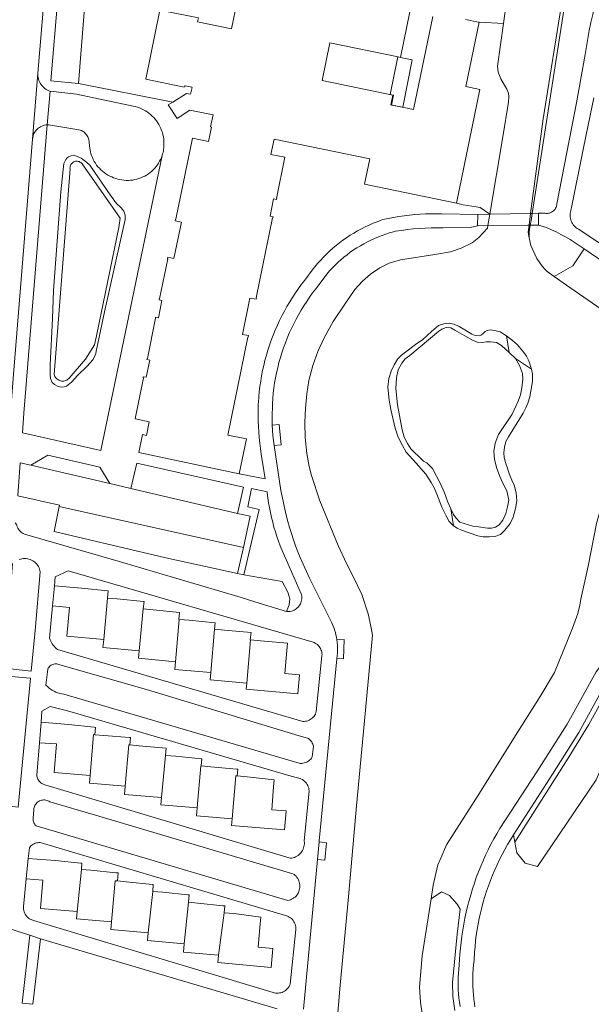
# Model space of a CAD drawing. Header units: metres. Extents: x 89888 to 94270, y 464165 to 468904.
# Tile 170 of 256: x 92766 to 92870, y 466524 to 466703. Entities that reach past the tile are written whole.
import ezdxf

# ---------------------------------------------------------------- set-up
doc = ezdxf.new("R2010")
doc.units = ezdxf.units.M
for name, color, linetype, lineweight in [('B_BEBOUWINGSGRENS_0', 251, 'CONTINUOUS', 13), ('B_LUIFEL_1', 251, 'CONTINUOUS', 13), ('B_TUSSENMUUR_0', 251, 'CONTINUOUS', 13), ('K_KUNSTWERKGRENS_1', 251, 'CONTINUOUS', 13), ('T_CULTUURGRENS_0', 251, 'CONTINUOUS', 13), ('V_WEGGRENS_0', 251, 'CONTINUOUS', 13), ('W_WALBESCHERMING_LIJN_0', 251, 'CONTINUOUS', 13), ('W_WATERGRENS_0', 251, 'CONTINUOUS', 13)]:
    doc.layers.add(name, color=color, linetype=linetype, lineweight=lineweight)

msp = doc.modelspace()

# ---------------------------------------------------------------- linework, layer by layer
at = {"layer": 'B_BEBOUWINGSGRENS_0'}
for p, q in [((92837.04, 466704.79), (92835.34, 466696.48)), ((92772.18, 466600.1), (92771.85, 466596.45)), ((92769.76, 466575.23), (92769.47, 466571.49)), ((92767.43, 466550.39), (92767.06, 466546.67))]:
    msp.add_line(p, q, dxfattribs=at)
for points in [[(92793.77, 466688.33), (92796.26, 466689.91), (92797.04, 466689.75), (92797.29, 466691), (92797.24, 466691.01), (92797.25, 466691.06), (92796.03, 466691.31), (92796.01, 466691.26), (92795.91, 466691.28), (92795.86, 466691.05), (92788.85, 466692.52), (92791.43, 466705.12), (92798.45, 466703.68), (92798.3, 466702.95), (92804.47, 466701.69), (92806.54, 466711.74)], [(92834.87, 466696.57), (92822.43, 466699.13), (92821.01, 466692.25), (92833.92, 466689.6), (92833.57, 466687.82), (92837.71, 466686.98), (92841.2, 466703.94)], [(92847.16, 466703.4), (92849.53, 466702.92), (92849.63, 466702.9)], [(92849.63, 466702.9), (92847.22, 466691.16), (92849.8, 466690.63), (92845.55, 466669.89)], [(92835.34, 466696.48), (92835.34, 466696.48), (92834.87, 466696.57)], [(92797.39, 466681.73), (92800.28, 466681.14), (92800.82, 466683.77), (92800.68, 466683.8), (92801.13, 466685.99), (92796.88, 466686.85), (92794.6, 466685.33), (92792.96, 466687.81), (92793.77, 466688.33)], [(92805.91, 466620.56), (92787.59, 466624.41), (92788.27, 466627.7), (92788.99, 466627.55), (92789.5, 466630.02), (92786.9, 466630.56), (92788.43, 466638.04), (92788.37, 466638.05), (92788.41, 466638.25), (92788.93, 466638.14), (92789.58, 466641.27), (92789.05, 466641.37), (92789.09, 466641.57), (92789.15, 466641.56), (92790.66, 466648.91), (92790.6, 466648.93), (92790.64, 466649.12), (92791.17, 466649.01), (92791.81, 466652.14), (92791.28, 466652.25), (92791.32, 466652.44), (92791.38, 466652.43), (92792.89, 466659.77), (92792.83, 466659.78), (92792.88, 466660.06), (92793.99, 466659.83), (92795.35, 466666.46), (92794.24, 466666.68), (92794.3, 466666.96), (92794.36, 466666.95), (92797.39, 466681.73)], [(92845.55, 466669.89), (92828.74, 466673.34), (92829.7, 466678.01), (92812.26, 466681.59), (92811.69, 466678.8), (92814.22, 466678.28), (92812.68, 466670.76), (92812.74, 466670.75), (92812.7, 466670.55), (92812.18, 466670.66), (92811.53, 466667.54), (92812.06, 466667.43), (92812.02, 466667.23), (92811.96, 466667.24), (92808.97, 466652.66), (92809.03, 466652.64), (92808.97, 466652.37), (92807.86, 466652.6), (92806.5, 466645.97), (92807.61, 466645.74), (92807.55, 466645.47), (92807.49, 466645.48), (92803.82, 466627.59), (92807.21, 466626.89), (92805.91, 466620.56)], [(92772.18, 466600.1), (92777.16, 466599.65), (92781.96, 466599.18), (92782.02, 466599.17), (92781.86, 466597.87)], [(92781.86, 466597.87), (92783.63, 466597.71), (92788.45, 466597.25), (92788.57, 466597.24), (92788.4, 466595.88)], [(92781.19, 466590.33), (92774.47, 466590.93), (92774.94, 466596.14), (92771.85, 466596.45)], [(92788.4, 466595.88), (92790.19, 466595.72), (92794.99, 466595.25), (92794.87, 466593.99), (92794.94, 466593.99)], [(92794.94, 466593.99), (92796.76, 466593.82), (92801.53, 466593.35), (92801.42, 466592.18)], [(92801.42, 466592.18), (92803.19, 466592.02), (92808.05, 466591.59), (92807.92, 466590.27), (92807.97, 466590.27)], [(92787.66, 466588.27), (92781.05, 466588.86), (92781.19, 466590.33)], [(92807.97, 466590.27), (92809.87, 466590.1), (92814.7, 466589.64), (92814.57, 466588.3)], [(92794.26, 466586.27), (92787.53, 466586.88), (92787.66, 466588.27)], [(92814.57, 466588.3), (92814.2, 466584.13), (92816.92, 466583.89), (92816.61, 466580.39), (92807.17, 466581.24), (92807.27, 466582.35)], [(92800.71, 466584.28), (92794.13, 466584.87), (92794.26, 466586.27)], [(92807.27, 466582.35), (92800.6, 466582.95), (92800.71, 466584.28)], [(92769.76, 466575.23), (92774.74, 466574.82), (92779.46, 466574.32), (92779.68, 466574.29), (92779.56, 466572.94)], [(92779.56, 466572.94), (92781.18, 466572.81), (92785.87, 466572.45), (92786.06, 466572.44), (92785.96, 466571.08)], [(92778.69, 466565.53), (92772.12, 466566.07), (92772.55, 466571.28), (92769.47, 466571.49)], [(92785.96, 466571.08), (92787.64, 466570.95), (92792.51, 466570.48), (92792.57, 466570.48), (92792.47, 466569.17)], [(92792.47, 466569.17), (92794.34, 466569.01), (92798.98, 466568.54), (92799.07, 466568.53), (92798.95, 466567.26)], [(92798.95, 466567.26), (92800.74, 466567.11), (92805.4, 466566.69), (92805.63, 466566.67), (92805.54, 466565.43)], [(92785.09, 466563.58), (92778.57, 466564.11), (92778.69, 466565.53)], [(92805.54, 466565.43), (92807.33, 466565.28), (92812.28, 466564.7), (92812.17, 466563.46)], [(92791.72, 466561.48), (92784.96, 466562.04), (92785.09, 466563.58)], [(92812.17, 466563.46), (92811.83, 466559.27), (92814.46, 466559.06), (92814.17, 466555.57), (92804.5, 466556.37), (92804.6, 466557.61)], [(92798.2, 466559.59), (92791.6, 466560.13), (92791.72, 466561.48)], [(92804.6, 466557.61), (92798.08, 466558.15), (92798.2, 466559.59)], [(92767.43, 466550.39), (92772.34, 466550.03), (92777.01, 466549.54), (92777.22, 466549.51), (92777.11, 466548.39)], [(92777.11, 466548.39), (92778.84, 466548.24), (92783.39, 466547.78), (92783.84, 466547.73), (92783.69, 466546.27)], [(92776.32, 466540.69), (92769.66, 466541.28), (92770.11, 466546.41), (92767.06, 466546.67)], [(92783.69, 466546.27), (92785.31, 466546.13), (92790.09, 466545.63), (92790.22, 466545.62), (92790.12, 466544.37)], [(92790.12, 466544.37), (92791.99, 466544.21), (92796.55, 466543.75), (92796.78, 466543.72), (92796.65, 466542.39)], [(92796.65, 466542.39), (92798.37, 466542.24), (92802.93, 466541.75), (92803.26, 466541.71), (92803.15, 466540.49)], [(92782.6, 466538.82), (92776.2, 466539.38), (92776.32, 466540.69)], [(92803.15, 466540.49), (92804.95, 466540.34), (92809.87, 466539.68), (92809.74, 466538.44)], [(92789.32, 466536.83), (92782.48, 466537.43), (92782.6, 466538.82)], [(92809.74, 466538.44), (92809.36, 466534.2), (92812.05, 466533.96), (92811.75, 466530.52), (92802.01, 466531.38), (92802.13, 466532.73)], [(92795.88, 466534.82), (92789.2, 466535.4), (92789.32, 466536.83)], [(92802.13, 466532.73), (92795.75, 466533.29), (92795.88, 466534.82)]]:
    msp.add_lwpolyline(points, dxfattribs=at)
at = {"layer": 'B_LUIFEL_1'}
for p, q in [((92834.87, 466696.57), (92834.84, 466696.58)), ((92835.34, 466696.48), (92834.87, 466696.57))]:
    msp.add_line(p, q, dxfattribs=at)
msp.add_lwpolyline([(92834.84, 466696.58), (92833.42, 466689.7), (92834.06, 466689.58), (92833.7, 466687.79), (92835.73, 466687.38), (92837.47, 466696.05), (92835.34, 466696.48)], dxfattribs=at)
at = {"layer": 'B_TUSSENMUUR_0'}
for p, q in [((92781.19, 466590.33), (92781.86, 466597.87)), ((92787.66, 466588.27), (92788.4, 466595.88)), ((92794.26, 466586.27), (92794.94, 466593.99)), ((92800.71, 466584.28), (92801.42, 466592.18)), ((92807.27, 466582.35), (92807.97, 466590.27)), ((92791.72, 466561.48), (92792.47, 466569.17)), ((92776.32, 466540.69), (92777.11, 466548.39)), ((92789.32, 466536.83), (92790.12, 466544.37)), ((92795.88, 466534.82), (92796.65, 466542.39)), ((92802.13, 466532.73), (92803.15, 466540.49))]:
    msp.add_line(p, q, dxfattribs=at)
for points in [[(92778.69, 466565.53), (92779.34, 466572.96), (92779.56, 466572.94)], [(92785.09, 466563.58), (92785.75, 466571.1), (92785.96, 466571.08)], [(92798.2, 466559.59), (92798.87, 466567.26), (92798.95, 466567.26)], [(92804.6, 466557.61), (92805.29, 466565.45), (92805.54, 466565.43)], [(92782.6, 466538.82), (92783.26, 466546.31), (92783.69, 466546.27)]]:
    msp.add_lwpolyline(points, dxfattribs=at)
at = {"layer": 'K_KUNSTWERKGRENS_1'}
for p, q in [((92849.4, 466667.85), (92849.36, 466665.79)), ((92851.59, 466667.89), (92849.4, 466667.85)), ((92859.05, 466668.02), (92851.59, 466667.89)), ((92859.32, 466668.03), (92859.05, 466668.02)), ((92860.45, 466668.05), (92859.32, 466668.03)), ((92860.45, 466668.05), (92860.45, 466665.89)), ((92849.36, 466665.79), (92851.24, 466665.81)), ((92858.77, 466665.88), (92858.99, 466665.88)), ((92858.99, 466665.88), (92860.45, 466665.89))]:
    msp.add_line(p, q, dxfattribs=at)
msp.add_lwpolyline([(92851.24, 466665.81), (92858.56, 466665.87), (92858.77, 466665.88)], dxfattribs=at)
at = {"layer": 'T_CULTUURGRENS_0'}
for p, q in [((92854.1, 466702.64), (92849.63, 466702.9)), ((92859.32, 466668.03), (92859.12, 466666.71)), ((92859.12, 466666.71), (92858.99, 466665.88)), ((92854.63, 466645.73), (92855.15, 466642.69)), ((92856.27, 466641.54), (92855.15, 466642.69)), ((92856.27, 466641.54), (92859.19, 466639.65)), ((92844.49, 466614.12), (92845, 466611.05))]:
    msp.add_line(p, q, dxfattribs=at)
for points in [[(92854.86, 466709.04), (92855, 466709.48), (92855.26, 466709.78), (92855.84, 466709.88), (92858.6, 466709.57), (92860.77, 466709.32), (92864.72, 466708.87), (92865.2, 466708.66), (92865.4, 466708.53), (92865.38, 466707.12), (92859.32, 466668.03)], [(92777.1, 466678.08), (92776.41, 466678.42), (92775.68, 466678.63), (92775.26, 466678.55), (92774.76, 466678.36), (92774.45, 466678.1), (92774.25, 466677.87), (92773.93, 466677.14), (92773.34, 466671.94), (92772.03, 466653.95), (92771.86, 466648.78), (92771.44, 466640.41), (92771.43, 466638.61), (92771.48, 466637.92)], [(92771.48, 466637.92), (92771.78, 466637.21), (92772.18, 466636.82), (92772.85, 466636.48), (92773.48, 466636.36), (92773.98, 466636.4), (92774.41, 466636.52), (92775.32, 466637.24), (92776.48, 466638.5), (92778.11, 466640.08), (92779.27, 466641.41), (92779.59, 466642.04), (92779.74, 466642.49), (92779.82, 466642.88), (92779.93, 466643.48), (92780.14, 466644.32), (92781.35, 466650.07), (92785.09, 466666.89), (92785.11, 466667.72), (92784.87, 466668.41), (92784.39, 466669.07), (92784.15, 466669.27), (92783.69, 466669.67), (92783.24, 466670.23), (92782.89, 466670.71), (92782.49, 466671.25), (92778.68, 466676.81), (92778.03, 466677.4), (92777.1, 466678.08)], [(92845.55, 466669.89), (92846.75, 466669.61), (92849.12, 466669.23), (92849.84, 466669.09), (92851.59, 466667.89)], [(92858.99, 466665.88), (92858.8, 466664.65), (92858.76, 466663.59)], [(92868.78, 466661.59), (92866.76, 466658.45), (92863.33, 466656.54)], [(92855.15, 466642.69), (92853.74, 466643.95), (92852.81, 466644.46), (92851.75, 466644.63), (92850.95, 466644.59), (92850.27, 466644.49), (92849.32, 466644.52), (92848.44, 466644.91), (92845.23, 466646.73), (92844.47, 466647.13), (92843.67, 466647.24), (92842.87, 466646.94), (92842.29, 466646.54), (92836.99, 466642.12), (92836.19, 466641.5), (92835.56, 466640.71), (92834.9, 466639.52), (92834.57, 466638.13), (92834.49, 466636.09), (92834.76, 466633.1), (92835.62, 466628.58), (92836.01, 466627.21), (92836.6, 466626.05), (92837.21, 466625.11), (92837.85, 466624.41), (92838.64, 466623.67), (92839.53, 466622.86), (92840.1, 466622.54)], [(92844.49, 466614.12), (92844.95, 466613.09), (92845.44, 466612.47), (92846.15, 466611.73), (92848.5, 466610.97), (92849.56, 466610.84), (92851.18, 466610.61), (92851.93, 466610.65), (92852.61, 466610.82), (92853.28, 466611.23), (92853.95, 466612.09), (92854.5, 466613.31), (92854.85, 466614.52), (92855.08, 466615.71), (92854.71, 466617.44), (92853.93, 466618.92), (92853.44, 466620.02), (92852.83, 466621.68), (92852.45, 466623.18), (92852.35, 466624.59), (92852.59, 466626.13), (92853.16, 466627.68), (92855.66, 466631.4), (92856.8, 466633.81), (92857.2, 466634.95), (92857.45, 466636.2), (92857.65, 466637.82), (92857.57, 466638.84), (92857.01, 466640.31), (92856.27, 466641.54)], [(92840.1, 466622.54), (92841.17, 466621.51), (92842.61, 466618.73), (92843.31, 466617.04), (92843.94, 466615.37), (92844.49, 466614.12)], [(92814.51, 466595.42), (92815.02, 466596.64), (92815.14, 466597.76), (92814.78, 466598.92), (92813.71, 466600.87), (92806.75, 466602.1)], [(92856.17, 466553.33), (92856.52, 466551.39), (92858.04, 466549.55), (92860.27, 466548.92), (92871.01, 466564.72), (92878.5, 466581.94)], [(92840.89, 466542.99), (92842.81, 466544.3), (92844.22, 466543.6), (92845.62, 466542.07), (92846.2, 466541.11), (92845.62, 466536.58)], [(92845.62, 466536.58), (92844.79, 466527.76), (92844.86, 466525.21), (92845.24, 466522.65)]]:
    msp.add_lwpolyline(points, dxfattribs=at)
at = {"layer": 'V_WEGGRENS_0'}
for p, q in [((92771.54, 466721.89), (92769.19, 466693.61)), ((92771.55, 466692.2), (92773.01, 466709.72)), ((92769.19, 466693.61), (92768.2, 466681.6)), ((92776.61, 466691.75), (92771.55, 466692.2)), ((92793.77, 466688.33), (92776.61, 466691.75)), ((92770.9, 466684.18), (92771.39, 466690.3)), ((92813.19, 466629.52), (92811.93, 466629.4)), ((92813.51, 466617.51), (92812.25, 466625.68)), ((92765.97, 466622.53), (92765.54, 466616.49)), ((92765.97, 466622.53), (92767.91, 466622.1)), ((92767.91, 466622.1), (92782.31, 466618.75)), ((92810.61, 466619.64), (92805.91, 466620.56)), ((92782.31, 466618.75), (92786.13, 466617.85)), ((92786.13, 466617.85), (92805.61, 466613.31)), ((92806.66, 466607.12), (92773.07, 466614.59)), ((92806.66, 466607.12), (92805.61, 466602.35)), ((92792.53, 466605.21), (92805.61, 466602.35)), ((92805.61, 466602.35), (92806.75, 466602.1)), ((92770.64, 466581.98), (92770.91, 466581.73)), ((92855.93, 466554.67), (92856.17, 466553.33)), ((92820.18, 466550.19), (92820.48, 466553.44)), ((92821.79, 466553.21), (92820.48, 466553.44)), ((92767.71, 466536.38), (92769.63, 466535.72))]:
    msp.add_line(p, q, dxfattribs=at)
for points in [[(92870.82, 466712.57), (92871.52, 466710.16), (92870.7, 466705.78), (92870.36, 466704.33), (92870.04, 466702.87), (92869.74, 466701.41), (92869.46, 466699.94), (92869.21, 466698.47), (92868.98, 466697), (92867.43, 466688.17)], [(92776.61, 466691.75), (92777.99, 466709.34), (92773.01, 466709.72)], [(92769.19, 466693.61), (92769.18, 466693.35), (92769.2, 466693.08), (92769.24, 466692.82), (92769.29, 466692.55), (92769.37, 466692.3), (92769.47, 466692.05), (92769.59, 466691.81), (92769.73, 466691.59), (92769.89, 466691.37), (92770.06, 466691.17), (92770.25, 466690.98), (92770.46, 466690.8), (92770.68, 466690.65), (92770.91, 466690.51), (92771.15, 466690.4), (92771.39, 466690.3)], [(92771.39, 466690.3), (92776.25, 466689.78), (92786.57, 466687.61), (92786.95, 466687.52), (92787.34, 466687.41), (92787.71, 466687.28), (92788.07, 466687.12), (92788.43, 466686.95), (92788.78, 466686.75), (92789.11, 466686.54), (92789.43, 466686.3), (92789.74, 466686.05), (92790.04, 466685.78), (92790.32, 466685.5), (92790.58, 466685.2), (92790.82, 466684.89), (92791.05, 466684.56), (92791.25, 466684.22), (92791.44, 466683.87), (92791.61, 466683.51), (92791.75, 466683.14), (92791.88, 466682.76), (92791.98, 466682.38), (92792.06, 466681.99), (92792.12, 466681.6), (92792.16, 466681.2), (92792.18, 466680.8), (92792.17, 466680.41), (92792.14, 466680.01), (92792.1, 466679.72), (92792.06, 466679.44), (92792, 466679.16), (92791.93, 466678.89), (92791.84, 466678.61)], [(92870.56, 466689.08), (92869.89, 466685.87), (92868.68, 466679.99), (92866.56, 466669.43), (92866.37, 466668.57), (92866.31, 466668.32), (92866.27, 466668.08), (92866.24, 466667.83), (92866.24, 466667.58), (92866.26, 466667.33), (92866.31, 466667.08), (92866.37, 466666.84), (92866.45, 466666.6), (92866.56, 466666.38), (92866.68, 466666.16), (92866.82, 466665.95), (92866.98, 466665.76), (92867.15, 466665.58), (92867.34, 466665.41), (92867.54, 466665.26), (92867.75, 466665.13), (92892.21, 466648.97)], [(92867.43, 466688.17), (92863.82, 466669.77), (92863.8, 466669.57), (92863.75, 466669.37), (92863.69, 466669.17), (92863.6, 466668.99), (92863.49, 466668.81), (92863.36, 466668.65), (92863.21, 466668.51), (92863.05, 466668.38), (92862.88, 466668.27), (92862.7, 466668.17), (92862.5, 466668.1), (92862.3, 466668.06), (92862.1, 466668.03), (92861.89, 466668.03), (92861.69, 466668.05), (92861.49, 466668.09), (92860.45, 466668.05)], [(92766.37, 466628.03), (92766.62, 466631.6), (92770.9, 466684.18)], [(92768.2, 466681.6), (92768.23, 466681.85), (92768.29, 466682.1), (92768.37, 466682.34), (92768.46, 466682.58), (92768.59, 466682.8), (92768.73, 466683.01), (92768.88, 466683.21), (92769.06, 466683.4), (92769.25, 466683.56), (92769.46, 466683.71), (92769.68, 466683.84), (92769.91, 466683.96), (92770.15, 466684.04), (92770.39, 466684.11), (92770.65, 466684.16), (92770.9, 466684.18)], [(92770.9, 466684.18), (92771.19, 466684.18), (92771.48, 466684.14), (92773.39, 466683.82), (92776.65, 466683.28), (92776.88, 466683.21), (92777.11, 466683.12), (92777.32, 466683.01), (92777.53, 466682.88), (92777.72, 466682.73), (92777.89, 466682.56), (92778.05, 466682.38), (92778.19, 466682.18), (92778.31, 466681.97), (92778.4, 466681.7), (92778.48, 466681.42), (92778.53, 466681.14), (92778.56, 466680.85), (92778.58, 466680.56), (92778.57, 466680.27), (92778.63, 466679.93), (92778.7, 466679.59), (92778.78, 466679.25), (92778.86, 466678.91), (92778.96, 466678.58), (92779.11, 466678.21), (92779.28, 466677.86), (92779.46, 466677.51), (92779.67, 466677.18), (92779.9, 466676.85), (92780.14, 466676.55), (92780.4, 466676.25), (92780.68, 466675.97), (92780.98, 466675.71), (92781.28, 466675.46), (92781.6, 466675.24), (92781.94, 466675.03), (92782.28, 466674.84), (92782.64, 466674.67), (92783, 466674.52), (92783.37, 466674.39), (92783.75, 466674.28), (92784.14, 466674.19), (92784.52, 466674.13), (92784.92, 466674.09), (92785.3, 466674.06), (92785.69, 466674.06), (92786.08, 466674.08), (92786.47, 466674.12), (92786.85, 466674.19), (92787.23, 466674.27), (92787.6, 466674.38), (92787.97, 466674.52), (92788.32, 466674.67), (92788.67, 466674.84), (92789.01, 466675.03), (92789.33, 466675.25), (92789.65, 466675.48), (92789.94, 466675.73), (92790.23, 466675.99), (92790.49, 466676.27), (92790.74, 466676.57), (92790.98, 466676.88), (92791.19, 466677.21), (92791.38, 466677.54), (92791.56, 466677.89), (92791.71, 466678.25), (92791.84, 466678.61)], [(92760.74, 466587.15), (92761.35, 466594.52), (92761.99, 466603.1), (92763.98, 466629.25), (92764.7, 466637.89), (92768.2, 466681.6)], [(92791.84, 466678.61), (92780.69, 466624.78), (92766.37, 466628.03)], [(92849.4, 466667.85), (92842.82, 466667.96), (92841.84, 466667.98), (92840.86, 466667.98), (92839.88, 466667.96), (92838.9, 466667.91), (92837.92, 466667.83), (92836.94, 466667.73), (92835.97, 466667.61), (92835, 466667.47), (92834.04, 466667.3), (92833.07, 466667.11), (92832.12, 466666.89), (92831.79, 466666.78), (92831.05, 466666.51), (92830.32, 466666.22), (92829.59, 466665.91), (92828.88, 466665.57), (92828.17, 466665.22), (92827.48, 466664.84), (92826.8, 466664.45), (92826.13, 466664.03), (92825.47, 466663.6), (92824.82, 466663.14), (92824.19, 466662.67), (92823.58, 466662.18), (92822.97, 466661.67), (92822.39, 466661.14), (92821.82, 466660.6), (92821.26, 466660.04), (92820.72, 466659.46), (92820.2, 466658.87), (92819.7, 466658.26), (92819.4, 466657.94), (92817.86, 466655.87), (92817.27, 466655.1), (92816.7, 466654.32), (92816.15, 466653.53), (92815.62, 466652.72), (92815.11, 466651.9), (92814.61, 466651.06), (92814.14, 466650.22), (92813.69, 466649.36), (92813.26, 466648.49), (92812.85, 466647.62), (92812.46, 466646.73), (92812.1, 466645.83), (92811.75, 466644.93), (92811.43, 466644.02), (92811.13, 466643.09), (92810.85, 466642.17), (92810.6, 466641.23), (92810.37, 466640.29), (92810.16, 466639.35), (92809.97, 466638.4), (92809.81, 466637.44), (92809.67, 466636.48), (92809.55, 466635.52), (92809.46, 466634.56), (92809.39, 466633.59), (92809.38, 466633.24), (92809.36, 466632.22), (92809.35, 466631.21), (92809.37, 466630.19), (92809.41, 466629.18), (92809.47, 466628.16), (92809.56, 466627.15), (92809.66, 466626.14), (92809.79, 466625.14), (92809.93, 466624.13), (92810.39, 466621.12), (92810.61, 466619.64)], [(92811.93, 466629.4), (92811.9, 466631.15), (92811.94, 466632.89), (92811.94, 466633.33), (92812.01, 466634.28), (92812.1, 466635.22), (92812.22, 466636.16), (92812.36, 466637.1), (92812.52, 466638.03), (92812.71, 466638.96), (92812.92, 466639.89), (92813.15, 466640.81), (92813.41, 466641.72), (92813.69, 466642.62), (92813.99, 466643.52), (92814.32, 466644.41), (92814.66, 466645.3), (92815.03, 466646.17), (92815.42, 466647.03), (92815.83, 466647.89), (92816.26, 466648.73), (92816.72, 466649.56), (92817.19, 466650.39), (92817.68, 466651.19), (92818.2, 466651.99), (92818.73, 466652.77), (92819.29, 466653.54), (92819.86, 466654.3), (92822.14, 466657.23), (92822.36, 466657.53), (92822.86, 466658.07), (92823.37, 466658.59), (92823.9, 466659.09), (92824.45, 466659.58), (92825, 466660.05), (92825.57, 466660.5), (92826.16, 466660.94), (92826.76, 466661.36), (92827.37, 466661.76), (92827.99, 466662.14), (92828.63, 466662.5), (92829.27, 466662.85), (92829.93, 466663.17), (92830.59, 466663.47), (92831.27, 466663.76), (92831.95, 466664.02), (92832.64, 466664.26), (92833.33, 466664.48), (92834.04, 466664.68), (92834.41, 466664.78), (92835.49, 466664.93), (92836.57, 466665.07), (92837.65, 466665.19), (92838.74, 466665.28), (92839.82, 466665.35), (92840.91, 466665.39), (92842, 466665.42), (92843.09, 466665.42), (92848.01, 466665.45), (92849.36, 466665.79)], [(92860.45, 466665.89), (92861.96, 466665.45), (92862.84, 466665.06), (92863.71, 466664.64), (92864.57, 466664.21), (92865.43, 466663.77), (92866.27, 466663.3), (92868.78, 466661.59)], [(92868.78, 466661.59), (92882.75, 466652.07), (92885.59, 466650.07), (92906.27, 466636.22), (92906.53, 466636.04), (92906.77, 466635.84), (92907.01, 466635.63), (92907.22, 466635.41), (92907.42, 466635.16), (92907.61, 466634.91), (92907.77, 466634.65), (92907.92, 466634.37), (92908.05, 466634.08), (92908.16, 466633.79), (92908.25, 466633.49), (92908.32, 466633.18), (92908.37, 466632.87)], [(92812.25, 466625.68), (92812.05, 466627.54), (92811.93, 466629.4)], [(92812.25, 466625.68), (92813.53, 466625.8), (92813.19, 466629.52)], [(92767.91, 466622.1), (92770.99, 466623.91), (92780.5, 466621.72), (92782.31, 466618.75)], [(92786.13, 466617.85), (92787.24, 466622.46), (92806.69, 466618.11), (92805.61, 466613.31)], [(92806.75, 466602.1), (92809.51, 466614.03), (92807.49, 466614.5), (92808.13, 466617.86), (92810.98, 466617.23)], [(92810.98, 466617.23), (92811.01, 466617.05), (92811.12, 466616.15), (92811.26, 466615.25), (92811.41, 466614.36), (92811.59, 466613.47), (92811.79, 466612.59), (92812, 466611.71), (92812.24, 466610.83), (92812.5, 466609.97), (92812.77, 466609.1), (92813.07, 466608.25), (92813.39, 466607.4), (92813.73, 466606.56), (92814.08, 466605.72), (92814.46, 466604.9), (92814.85, 466604.08), (92815.06, 466603.49), (92817.2, 466598.67), (92817.26, 466598.44), (92817.29, 466598.2), (92817.31, 466597.97), (92817.3, 466597.73), (92817.27, 466597.49), (92817.22, 466597.26), (92817.15, 466597.03), (92817.05, 466596.82), (92816.93, 466596.61), (92816.8, 466596.41), (92816.65, 466596.23), (92816.48, 466596.06), (92816.3, 466595.91), (92816.1, 466595.78), (92815.9, 466595.67), (92815.68, 466595.57), (92815.45, 466595.5), (92815.22, 466595.45), (92814.98, 466595.42), (92814.75, 466595.41), (92814.51, 466595.42)], [(92823.72, 466590.27), (92823.64, 466590.72), (92823.54, 466591.17), (92823.43, 466591.61), (92823.3, 466592.05), (92823.15, 466592.49), (92822.98, 466592.92), (92822.8, 466593.34), (92818.7, 466601.5), (92816.99, 466605.25), (92816.57, 466606.33), (92816.17, 466607.42), (92815.79, 466608.52), (92815.43, 466609.62), (92815.09, 466610.73), (92814.78, 466611.85), (92814.48, 466612.97), (92814.21, 466614.1), (92813.95, 466615.23), (92813.72, 466616.37), (92813.51, 466617.51)], [(92765.54, 466616.49), (92773.12, 466614.84), (92773.07, 466614.59)], [(92773.07, 466614.59), (92772.12, 466610.03), (92792.53, 466605.21)], [(92897.43, 466614.64), (92896.06, 466612.61), (92895.45, 466611.73), (92894.81, 466610.87), (92894.16, 466610.02), (92893.49, 466609.18), (92892.81, 466608.35), (92892.11, 466607.54), (92891.39, 466606.73), (92890.66, 466605.95), (92889.92, 466605.17), (92882.7, 466598.07), (92879.02, 466594.09), (92875.3, 466590.15), (92870.99, 466584.41), (92865.7, 466574.9)], [(92805.61, 466613.31), (92807.92, 466612.78), (92806.66, 466607.12)], [(92814.51, 466595.42), (92809.72, 466596.91), (92806.08, 466598.04), (92783.81, 466604.61), (92767.18, 466609.38), (92766.95, 466609.45), (92766.73, 466609.53), (92766.52, 466609.64), (92766.32, 466609.77), (92766.13, 466609.91), (92765.95, 466610.08), (92765.79, 466610.25), (92765.65, 466610.44), (92765.52, 466610.65), (92765.41, 466610.86), (92765.32, 466611.08), (92765.26, 466611.31), (92765.06, 466611.58)], [(92765.77, 466604.89), (92766.01, 466604.97), (92766.26, 466605.03), (92766.51, 466605.06), (92766.77, 466605.07), (92767.02, 466605.07), (92767.28, 466605.03), (92767.53, 466604.98), (92767.77, 466604.9), (92768, 466604.8), (92768.23, 466604.68), (92768.44, 466604.55), (92768.65, 466604.39), (92768.83, 466604.22), (92769, 466604.03), (92769.15, 466603.82), (92769.29, 466603.6), (92769.4, 466603.38), (92769.49, 466603.14), (92769.56, 466602.89), (92769.61, 466602.64), (92768.69, 466591.95), (92767.96, 466584.54)], [(92767.96, 466584.54), (92763.06, 466585.07), (92763.88, 466595.49), (92764.55, 466604.16)], [(92771.85, 466596.45), (92771.32, 466590.55), (92771.41, 466590.28), (92771.52, 466590.02), (92771.65, 466589.76), (92771.79, 466589.52), (92771.95, 466589.29), (92772.13, 466589.08), (92772.33, 466588.87), (92772.54, 466588.68), (92772.76, 466588.51), (92817.5, 466575.37), (92817.73, 466575.37), (92817.96, 466575.4), (92818.19, 466575.44), (92818.42, 466575.51), (92818.63, 466575.6), (92818.84, 466575.71), (92819.04, 466575.84), (92819.22, 466575.98), (92819.39, 466576.15), (92819.54, 466576.32), (92819.67, 466576.52), (92819.79, 466576.72), (92819.88, 466576.94), (92819.95, 466577.16), (92820.99, 466587.33), (92821, 466587.56), (92820.98, 466587.79), (92820.95, 466588.02), (92820.89, 466588.24), (92820.81, 466588.45), (92820.71, 466588.66), (92820.6, 466588.86), (92820.46, 466589.05), (92820.31, 466589.22), (92820.15, 466589.38), (92819.96, 466589.52), (92819.77, 466589.64), (92819.57, 466589.75), (92819.36, 466589.84), (92774.71, 466602.83), (92772.33, 466601.72), (92772.18, 466600.1)], [(92823.73, 466586.86), (92824.9, 466586.81), (92825.01, 466590.33), (92823.72, 466590.27)], [(92823.73, 466586.86), (92823.79, 466587.34), (92823.83, 466587.83), (92823.85, 466588.32), (92823.85, 466588.81), (92823.82, 466589.29), (92823.78, 466589.78), (92823.72, 466590.27)], [(92820.48, 466553.44), (92820.49, 466553.61), (92823.72, 466586.8), (92823.73, 466586.86)], [(92770.91, 466581.73), (92771.2, 466581.49), (92771.49, 466581.27), (92771.81, 466581.07), (92772.13, 466580.89), (92772.47, 466580.73), (92772.82, 466580.59), (92773.17, 466580.48), (92773.53, 466580.39), (92773.9, 466580.32), (92816.82, 466567.75), (92817.06, 466567.72), (92817.29, 466567.72), (92817.53, 466567.74), (92817.76, 466567.79), (92817.98, 466567.85), (92818.2, 466567.94), (92818.41, 466568.05), (92818.6, 466568.19), (92818.78, 466568.34), (92818.95, 466568.51), (92819.09, 466568.69), (92819.22, 466568.89), (92819.45, 466570.83), (92819.39, 466571.03), (92819.32, 466571.24), (92819.23, 466571.43), (92819.12, 466571.62), (92819, 466571.79), (92818.85, 466571.95), (92818.7, 466572.1), (92818.52, 466572.23), (92818.34, 466572.34), (92816.83, 466572.76), (92788.97, 466581.19), (92773.18, 466585.69), (92773.01, 466585.77), (92772.84, 466585.82), (92772.65, 466585.86), (92772.46, 466585.87), (92772.28, 466585.86), (92772.09, 466585.83), (92771.91, 466585.78), (92771.74, 466585.7), (92771.58, 466585.61), (92771.43, 466585.5), (92771.3, 466585.37), (92771.18, 466585.22), (92771.08, 466585.07), (92771, 466584.9), (92770.64, 466581.98)], [(92875.26, 466586.25), (92873.41, 466583.56), (92867.86, 466573.37), (92863.01, 466565.77), (92855.93, 466554.67)], [(92869.66, 466574.81), (92873.18, 466581.22), (92875.89, 466585.41)], [(92765.6, 466559.76), (92760.45, 466560.36), (92761.96, 466573.72), (92762.93, 466583.68), (92767.84, 466583.28)], [(92767.84, 466583.28), (92766.77, 466572.44), (92765.6, 466559.76)], [(92769.47, 466571.49), (92768.96, 466565.6), (92768.99, 466565.4), (92769.03, 466565.2), (92769.1, 466565.01), (92769.19, 466564.82), (92769.29, 466564.65), (92769.41, 466564.48), (92769.55, 466564.33), (92769.7, 466564.2), (92769.87, 466564.08), (92770.04, 466563.98), (92770.23, 466563.9), (92770.42, 466563.83), (92775.58, 466562.28), (92815.22, 466550.43), (92815.47, 466550.46), (92815.72, 466550.51), (92815.96, 466550.58), (92816.19, 466550.68), (92816.41, 466550.79), (92816.62, 466550.93), (92816.82, 466551.09), (92817, 466551.26), (92817.17, 466551.44), (92817.32, 466551.64), (92817.45, 466551.86), (92817.56, 466552.08), (92817.65, 466552.32), (92817.71, 466552.56), (92817.76, 466552.8), (92817.79, 466553.05), (92817.79, 466553.3), (92817.77, 466553.55), (92818.64, 466562.72), (92818.62, 466562.96), (92818.57, 466563.2), (92818.5, 466563.44), (92818.41, 466563.66), (92818.29, 466563.88), (92818.16, 466564.09), (92818, 466564.28), (92817.83, 466564.45), (92817.64, 466564.61), (92817.44, 466564.75), (92817.23, 466564.87), (92817, 466564.96), (92816.77, 466565.04), (92816.53, 466565.09), (92815.37, 466565.36), (92774.61, 466577.3), (92771.4, 466578.07), (92769.93, 466577.27), (92769.76, 466575.23)], [(92865.7, 466574.9), (92860.2, 466566.18), (92853.42, 466555.84), (92852.86, 466554.9), (92852.32, 466553.93), (92851.81, 466552.96), (92851.31, 466551.97), (92850.83, 466550.98), (92850.38, 466549.97), (92849.94, 466548.96), (92849.53, 466547.94), (92849.14, 466546.9), (92848.78, 466545.86), (92848.43, 466544.82), (92848.11, 466543.76), (92847.81, 466542.7), (92847.53, 466541.63), (92847.28, 466540.56), (92847.05, 466539.48), (92846.84, 466538.4), (92846.66, 466537.31), (92846.5, 466536.22), (92846.36, 466535.12), (92846.25, 466534.02), (92846.16, 466532.92), (92846.03, 466530.95), (92845.94, 466530.2), (92845.88, 466529.44), (92845.84, 466528.68), (92845.82, 466527.93), (92845.82, 466527.17), (92845.85, 466526.41), (92845.9, 466525.66), (92845.97, 466524.9), (92846.06, 466524.15), (92846.17, 466523.4)], [(92856.17, 466553.33), (92865.9, 466568.65), (92869.66, 466574.81)], [(92779.71, 466558.27), (92771.33, 466560.7), (92771.16, 466560.81), (92770.99, 466560.9), (92770.8, 466560.97), (92770.61, 466561.03), (92770.41, 466561.05), (92770.21, 466561.06), (92770.01, 466561.04), (92769.82, 466561.01), (92769.63, 466560.95), (92769.45, 466560.87), (92769.27, 466560.77), (92769.11, 466560.65), (92768.97, 466560.52), (92768.84, 466560.37), (92768.72, 466560.2), (92768.63, 466560.03), (92768.55, 466559.84), (92768.5, 466559.65), (92768.47, 466559.46), (92768.46, 466559.26), (92768.33, 466557.72), (92768.32, 466557.53), (92768.33, 466557.33), (92768.36, 466557.14), (92768.42, 466556.95), (92768.5, 466556.78), (92768.6, 466556.61), (92768.71, 466556.45), (92768.85, 466556.31), (92779.95, 466553.02), (92814.75, 466542.71)], [(92814.75, 466542.71), (92814.99, 466542.76), (92815.23, 466542.83), (92815.46, 466542.93), (92815.68, 466543.05), (92815.88, 466543.18), (92816.08, 466543.34), (92816.26, 466543.51), (92816.41, 466543.7), (92816.56, 466543.91), (92816.68, 466544.12), (92816.78, 466544.35), (92816.86, 466544.58), (92816.92, 466544.83), (92816.95, 466545.07), (92816.97, 466545.32), (92816.96, 466545.57), (92816.92, 466545.81), (92816.86, 466546.05), (92816.78, 466546.29), (92816.68, 466546.51), (92816.56, 466546.73), (92816.42, 466546.93), (92816.26, 466547.12), (92816.08, 466547.3), (92815.89, 466547.46), (92815.69, 466547.59), (92779.71, 466558.27)], [(92848.89, 466523.3), (92848.79, 466523.95), (92848.69, 466524.72), (92848.61, 466525.5), (92848.55, 466526.28), (92848.51, 466527.07), (92848.5, 466527.85), (92848.5, 466528.63), (92848.53, 466529.42), (92848.57, 466530.2), (92848.64, 466530.98), (92848.73, 466531.76), (92848.83, 466533.29), (92848.91, 466534.33), (92849.01, 466535.35), (92849.14, 466536.38), (92849.3, 466537.4), (92849.47, 466538.42), (92849.67, 466539.43), (92849.89, 466540.44), (92850.14, 466541.44), (92850.41, 466542.44), (92850.7, 466543.43), (92851.01, 466544.42), (92851.35, 466545.4), (92851.71, 466546.37), (92852.1, 466547.33), (92852.5, 466548.29), (92852.93, 466549.23), (92853.37, 466550.17), (92853.84, 466551.09), (92854.33, 466552), (92854.84, 466552.91), (92855.37, 466553.79), (92855.93, 466554.67)], [(92767.06, 466546.67), (92766.55, 466541.62), (92766.55, 466541.37), (92766.57, 466541.13), (92766.61, 466540.9), (92766.68, 466540.66), (92766.76, 466540.44), (92766.87, 466540.22), (92767, 466540.02), (92767.15, 466539.82), (92767.31, 466539.65), (92767.49, 466539.48), (92767.68, 466539.34), (92768.38, 466539.07), (92812.06, 466525.92), (92812.29, 466525.85), (92812.53, 466525.82), (92812.77, 466525.8), (92813.01, 466525.81), (92813.24, 466525.84), (92813.48, 466525.89), (92813.71, 466525.96), (92813.93, 466526.06), (92814.14, 466526.17), (92814.33, 466526.3), (92814.52, 466526.46), (92814.69, 466526.63), (92814.84, 466526.81), (92814.98, 466527.01), (92815.09, 466527.22), (92815.19, 466527.44), (92816.22, 466537.43), (92816.22, 466537.68), (92816.2, 466537.92), (92816.15, 466538.16), (92816.08, 466538.39), (92815.99, 466538.62), (92815.88, 466538.83), (92815.74, 466539.04), (92815.59, 466539.23), (92815.42, 466539.4), (92815.23, 466539.56), (92815.03, 466539.7), (92814.82, 466539.82), (92814.59, 466539.91), (92814.36, 466539.99), (92770.23, 466553.11), (92770.02, 466553.18), (92769.8, 466553.23), (92769.57, 466553.26), (92769.35, 466553.26), (92769.12, 466553.24), (92768.9, 466553.2), (92768.69, 466553.14), (92768.48, 466553.05), (92768.28, 466552.94), (92768.09, 466552.81), (92767.92, 466552.66), (92767.77, 466552.5), (92767.63, 466552.32), (92767.43, 466550.39)], [(92820.18, 466550.19), (92821.49, 466550.07), (92821.79, 466553.21)], [(92817.62, 466522.9), (92820.18, 466550.19)], [(92757.89, 466537.67), (92759.07, 466538.48), (92760, 466538.7), (92761.34, 466538.38), (92767.71, 466536.38)], [(92767.71, 466536.38), (92766.3, 466523.97), (92768.24, 466523.78), (92769.63, 466535.72)], [(92769.63, 466535.72), (92812.79, 466522.94)]]:
    msp.add_lwpolyline(points, dxfattribs=at)
at = {"layer": 'W_WALBESCHERMING_LIJN_0'}
for points in [[(92783.97, 466665.43), (92784.16, 466667.17), (92777.24, 466677.07), (92777.13, 466677.2), (92777, 466677.31), (92776.85, 466677.4), (92776.7, 466677.47), (92776.54, 466677.52), (92776.37, 466677.54), (92776.2, 466677.55), (92776.03, 466677.53), (92775.87, 466677.48), (92775.71, 466677.41), (92775.56, 466677.33), (92775.43, 466677.22), (92775.31, 466677.1), (92775.21, 466676.96), (92775.13, 466676.81), (92775.08, 466676.65), (92775.04, 466676.48), (92775.03, 466676.32), (92775.04, 466676.15), (92772.17, 466638.64)], [(92772.17, 466638.64), (92772.22, 466638.45), (92772.3, 466638.28), (92772.4, 466638.11), (92772.52, 466637.96), (92772.66, 466637.83), (92772.81, 466637.71), (92772.97, 466637.61), (92773.15, 466637.53), (92773.33, 466637.48), (92773.52, 466637.44), (92773.71, 466637.43), (92773.9, 466637.45), (92774.09, 466637.48), (92774.27, 466637.54), (92774.45, 466637.62), (92774.61, 466637.72), (92774.76, 466637.84), (92774.9, 466637.98), (92777.86, 466641.43), (92779.5, 466644.05), (92779.84, 466645.67), (92783.97, 466665.43)]]:
    msp.add_lwpolyline(points, dxfattribs=at)
at = {"layer": 'W_WATERGRENS_0'}
for p, q in [((92859.05, 466668.02), (92861.31, 466685.3)), ((92851.24, 466665.81), (92851.59, 466667.89)), ((92858.77, 466665.88), (92859.05, 466668.02)), ((92851.16, 466665.33), (92851.24, 466665.81))]:
    msp.add_line(p, q, dxfattribs=at)
for points in [[(92854.1, 466702.64), (92854.53, 466705.77), (92854.86, 466709.04)], [(92861.31, 466685.3), (92864.94, 466707.7), (92864.85, 466708.17), (92864.56, 466708.47), (92863.61, 466708.59), (92855.99, 466709.42), (92855.44, 466709.32), (92854.86, 466709.04)], [(92851.59, 466667.89), (92853.98, 466681.97), (92855.03, 466688.29), (92855.09, 466689.3), (92855.02, 466689.97), (92854.69, 466690.71), (92853.59, 466692.56), (92853.13, 466693.78), (92853.03, 466694.87), (92854.1, 466702.64)], [(92858.76, 466663.59), (92858.6, 466664.62), (92858.77, 466665.88)], [(92829.73, 466593.58), (92829.42, 466594.98), (92828.25, 466598.53), (92826.68, 466601.78), (92825.45, 466604.19), (92823.96, 466607.47), (92820.62, 466615.58), (92819.07, 466620.25), (92818.68, 466621.87), (92818.26, 466624.24), (92817.94, 466627.16), (92817.87, 466629.91), (92817.97, 466632.49), (92818.21, 466635.15), (92818.59, 466637.57), (92819.31, 466640.28), (92820.24, 466642.85), (92821.38, 466645.36), (92823.03, 466648.3), (92825.01, 466651.31), (92826.99, 466654.13), (92828.38, 466655.68), (92829.84, 466656.94), (92831.56, 466658.1), (92833.26, 466658.94), (92835.32, 466659.59), (92841.58, 466660.53), (92844.45, 466661.02), (92846.35, 466661.68), (92848.4, 466662.68), (92849.59, 466663.65), (92851.16, 466665.33)], [(92858.76, 466663.59), (92859.1, 466662.16), (92860.18, 466659.8), (92861.14, 466658.38), (92861.7, 466657.79)], [(92861.7, 466657.79), (92862.06, 466657.42), (92863.33, 466656.54)], [(92863.33, 466656.54), (92865.6, 466654.97), (92873.52, 466649.47), (92875.01, 466648.47)], [(92845, 466611.05), (92844.2, 466611.83), (92843.64, 466612.87), (92842.88, 466614.42), (92841.95, 466616.83), (92841.46, 466617.97), (92840.92, 466618.97), (92839.94, 466620.49), (92838.17, 466622.49), (92836.35, 466624.47), (92835.67, 466625.72), (92834.9, 466627.24), (92834.36, 466628.83), (92833.56, 466632.27), (92833.25, 466633.96), (92833.03, 466636.34), (92833.21, 466637.89), (92833.61, 466639.26), (92834.17, 466640.42), (92834.79, 466641.46), (92835.49, 466642.16), (92836.53, 466642.98), (92838.05, 466644.12), (92839.36, 466645.05), (92840.96, 466646.51), (92842.25, 466647.57), (92843.24, 466647.89), (92844.18, 466648.03), (92845.08, 466647.81), (92846.02, 466647.4), (92847.04, 466646.82), (92848.3, 466646), (92848.92, 466645.77), (92849.71, 466645.73), (92850.08, 466645.88), (92850.37, 466646.12), (92850.77, 466646.47), (92851.12, 466646.66), (92851.69, 466646.77), (92852.5, 466646.66), (92853.47, 466646.45), (92854.63, 466645.73)], [(92854.63, 466645.73), (92855.76, 466644.87), (92856.6, 466644.11), (92857.6, 466642.9)], [(92857.6, 466642.9), (92858.28, 466641.98), (92858.7, 466641.15), (92859.19, 466639.65)], [(92859.19, 466639.65), (92859.4, 466638.68), (92859.38, 466637.4), (92859.17, 466635.98), (92858.9, 466634.58), (92858.53, 466633.42)], [(92858.53, 466633.42), (92858.17, 466632.56), (92857.68, 466631.61), (92854.99, 466627.26), (92854.55, 466626.4), (92854.25, 466625.39), (92854.17, 466624.37), (92854.24, 466623.52), (92854.47, 466622.61), (92854.8, 466621.55), (92855.13, 466620.51), (92855.59, 466619.39), (92856.03, 466618.45), (92856.42, 466617.06), (92856.51, 466615.63), (92856.3, 466614.18), (92855.84, 466612.64), (92855.32, 466611.5), (92854.33, 466610.23), (92853.55, 466609.47), (92852.52, 466609.08), (92851.49, 466609.03), (92850.41, 466609.06), (92849.42, 466609.25), (92846.43, 466610.23), (92845.66, 466610.62), (92845, 466611.05)], [(92885.1, 466622.67), (92883.88, 466622.71), (92882.49, 466622.48), (92880.9, 466621.98), (92879.1, 466621.09), (92875.81, 466618.87), (92874.52, 466617.8), (92873.54, 466616.99), (92872.87, 466616.15), (92872.28, 466615.11), (92871.81, 466614.09), (92871.05, 466611.5), (92869.53, 466603.67)], [(92869.53, 466603.67), (92868.23, 466597.66), (92867.99, 466596.59), (92867.66, 466595.05), (92866.68, 466592.38), (92863.41, 466584.32), (92860.81, 466579.91), (92856.72, 466573.46), (92849.29, 466561.62)], [(92828.77, 466575.46), (92830.18, 466591.12), (92829.97, 466592.47), (92829.73, 466593.58)], [(92851.14, 466490.33), (92846.32, 466492.66), (92840.82, 466495.04), (92834.38, 466497.74), (92830.86, 466499.66), (92828.74, 466501.03), (92826.71, 466502.92), (92825.69, 466504.36), (92825.05, 466505.41), (92824.21, 466507.17), (92823.73, 466508.31), (92823.34, 466509.9), (92823.15, 466511.34), (92823.1, 466512.9), (92824.28, 466527.26), (92825.82, 466543.4), (92827.3, 466559.96), (92828.77, 466575.46)], [(92849.29, 466561.62), (92843.73, 466552.88), (92842.64, 466550.45), (92842.15, 466549.2), (92841.27, 466545.5), (92840.89, 466542.99)], [(92840.89, 466542.99), (92839.27, 466532.61), (92838.77, 466526.89), (92838.99, 466524.19), (92839.29, 466522.07), (92839.94, 466518.7), (92840.57, 466516.45)]]:
    msp.add_lwpolyline(points, dxfattribs=at)

doc.saveas('drawing.dxf')
